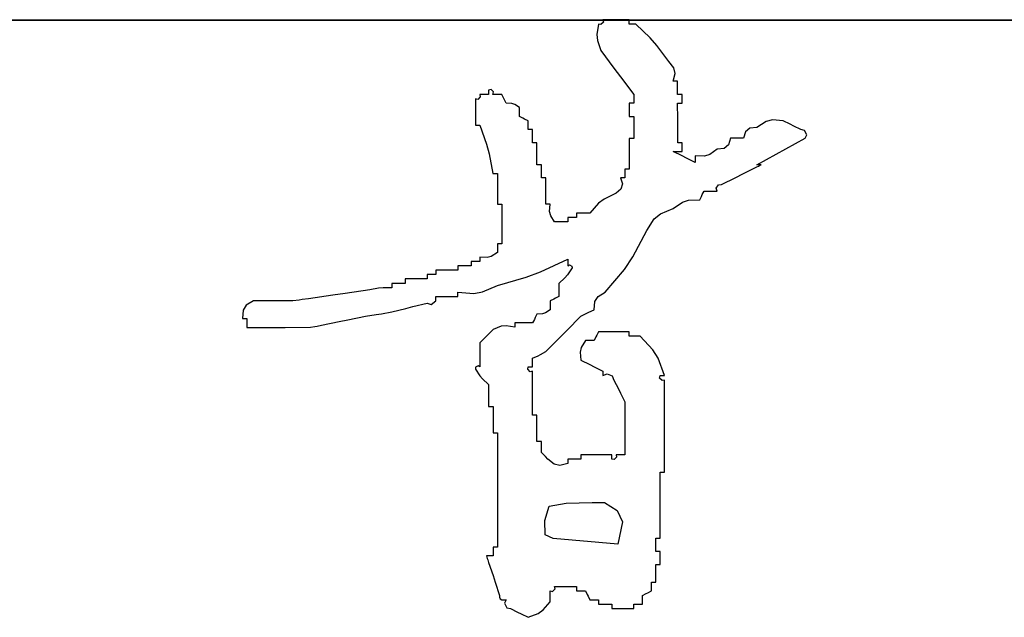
# Model space of a CAD drawing. Header units: millimetres. Extents: x 500457 to 783861, y -293374 to -162131.
# Tile 50 of 116: x 653321 to 654174, y -241309 to -240790. Entities that reach past the tile are written whole.
import ezdxf

# ---------------------------------------------------------------- set-up
doc = ezdxf.new("R2010")
doc.units = ezdxf.units.MM
doc.header["$LTSCALE"] = 1000
doc.layers.add('WALL', color=255, linetype='Continuous')
doc.layers.add('图框', color=4, linetype='Continuous', lineweight=35)

# ---------------------------------------------------------------- blocks, each defined once
blk = doc.blocks.new('dianziqianminggry')
for p, q in [((0.069871, 0.086386), (0.069798, 0.085881)), ((0.069988, 0.08636), (0.069871, 0.086386)), ((0.070108, 0.08648), (0.069988, 0.08636)), ((0.070591, 0.086598), (0.070083, 0.086598)), ((0.070083, 0.086598), (0.070108, 0.08648)), ((0.070845, 0.086598), (0.070591, 0.086598)), ((0.071353, 0.086598), (0.070845, 0.086598)), ((0.071353, 0.086513), (0.071353, 0.086598)), ((0.071353, 0.08647), (0.071353, 0.086513)), ((0.071353, 0.086386), (0.071353, 0.08647)), ((0.07148, 0.086386), (0.071353, 0.086386)), ((0.071544, 0.086386), (0.07148, 0.086386)), ((0.071671, 0.086386), (0.071544, 0.086386)), ((0.072359, 0.085717), (0.071671, 0.086386)), ((0.069798, 0.085881), (0.069822, 0.085601)), ((0.069822, 0.085601), (0.069977, 0.085115)), ((0.072681, 0.085353), (0.072359, 0.085717)), ((0.073259, 0.084586), (0.072681, 0.085353)), ((0.069977, 0.085115), (0.070604, 0.084263)), ((0.073505, 0.084283), (0.073259, 0.084586)), ((0.070604, 0.084263), (0.070922, 0.083839)), ((0.07347, 0.083633), (0.073565, 0.084012)), ((0.073565, 0.084012), (0.073505, 0.084283)), ((0.070922, 0.083839), (0.071565, 0.082998)), ((0.073555, 0.083633), (0.07347, 0.083633)), ((0.073597, 0.083633), (0.073555, 0.083633)), ((0.073682, 0.083633), (0.073597, 0.083633)), ((0.073682, 0.083379), (0.073682, 0.083633)), ((0.064324, 0.082998), (0.064154, 0.082998)), ((0.064154, 0.082998), (0.06418, 0.082881)), ((0.064408, 0.082998), (0.064324, 0.082998)), ((0.064578, 0.082998), (0.064408, 0.082998)), ((0.064695, 0.083235), (0.064578, 0.08321)), ((0.064578, 0.08321), (0.064578, 0.083125)), ((0.064578, 0.083125), (0.064578, 0.083083)), ((0.064578, 0.083083), (0.064578, 0.082998)), ((0.064815, 0.083115), (0.064695, 0.083235)), ((0.064789, 0.082998), (0.064815, 0.083115)), ((0.064959, 0.082998), (0.064789, 0.082998)), ((0.065043, 0.082998), (0.064959, 0.082998)), ((0.065213, 0.082998), (0.065043, 0.082998)), ((0.065297, 0.082829), (0.065213, 0.082998)), ((0.071565, 0.082998), (0.071565, 0.082829)), ((0.073682, 0.083252), (0.073682, 0.083379)), ((0.073682, 0.082998), (0.073682, 0.083252)), ((0.073767, 0.082998), (0.073682, 0.082998)), ((0.073809, 0.082998), (0.073767, 0.082998)), ((0.073894, 0.082998), (0.073809, 0.082998)), ((0.073894, 0.082829), (0.073894, 0.082998)), ((0.064059, 0.082761), (0.063942, 0.082786)), ((0.063942, 0.082786), (0.063942, 0.082278)), ((0.06418, 0.082881), (0.064059, 0.082761)), ((0.06534, 0.082744), (0.065297, 0.082829)), ((0.065425, 0.082575), (0.06534, 0.082744)), ((0.065692, 0.082566), (0.065425, 0.082575)), ((0.06584, 0.082517), (0.065692, 0.082566)), ((0.06606, 0.082363), (0.06584, 0.082517)), ((0.071438, 0.082575), (0.071353, 0.082575)), ((0.071353, 0.082575), (0.071353, 0.082321)), ((0.07148, 0.082575), (0.071438, 0.082575)), ((0.071565, 0.082575), (0.07148, 0.082575)), ((0.071565, 0.082829), (0.071565, 0.082744)), ((0.071565, 0.082744), (0.071565, 0.082575)), ((0.073682, 0.081812), (0.073682, 0.082575)), ((0.073682, 0.082575), (0.073767, 0.082575)), ((0.073767, 0.082575), (0.073809, 0.082575)), ((0.073809, 0.082575), (0.073894, 0.082575)), ((0.073894, 0.082744), (0.073894, 0.082829)), ((0.073894, 0.082575), (0.073894, 0.082744)), ((0.063942, 0.082278), (0.063942, 0.082024)), ((0.063942, 0.082024), (0.063942, 0.081516)), ((0.06606, 0.082194), (0.06606, 0.082363)), ((0.06606, 0.082109), (0.06606, 0.082194)), ((0.06606, 0.081939), (0.06606, 0.082109)), ((0.071353, 0.082321), (0.071353, 0.082194)), ((0.071353, 0.082194), (0.071353, 0.081939)), ((0.066229, 0.081855), (0.06606, 0.081939)), ((0.066314, 0.081812), (0.066229, 0.081855)), ((0.066483, 0.081728), (0.066314, 0.081812)), ((0.066483, 0.081558), (0.066483, 0.081728)), ((0.066483, 0.081474), (0.066483, 0.081558)), ((0.071353, 0.081939), (0.071438, 0.081939)), ((0.071438, 0.081939), (0.07148, 0.081939)), ((0.07148, 0.081939), (0.071565, 0.081939)), ((0.071565, 0.081939), (0.071565, 0.081516)), ((0.073682, 0.081431), (0.073682, 0.081812)), ((0.077936, 0.08169), (0.077493, 0.08141)), ((0.078241, 0.081766), (0.077936, 0.08169)), ((0.078763, 0.081728), (0.078241, 0.081766)), ((0.079102, 0.081558), (0.078763, 0.081728)), ((0.079272, 0.081474), (0.079102, 0.081558)), ((0.063942, 0.081516), (0.064027, 0.081516)), ((0.064027, 0.081516), (0.064069, 0.081516)), ((0.064069, 0.081516), (0.064154, 0.081516)), ((0.064154, 0.081516), (0.064476, 0.080605)), ((0.066483, 0.081304), (0.066483, 0.081474)), ((0.066568, 0.081304), (0.066483, 0.081304)), ((0.06661, 0.081304), (0.066568, 0.081304)), ((0.066695, 0.081304), (0.06661, 0.081304)), ((0.066695, 0.08105), (0.066695, 0.081304)), ((0.071565, 0.081516), (0.071565, 0.081304)), ((0.071565, 0.081304), (0.071565, 0.080881)), ((0.073682, 0.080669), (0.073682, 0.081431)), ((0.076949, 0.081199), (0.076858, 0.080881)), ((0.077164, 0.081378), (0.076949, 0.081199)), ((0.077493, 0.08141), (0.077164, 0.081378)), ((0.07961, 0.081304), (0.079272, 0.081474)), ((0.079796, 0.081265), (0.07961, 0.081304)), ((0.079902, 0.081052), (0.079796, 0.081265)), ((0.064476, 0.080605), (0.064604, 0.080135)), ((0.066695, 0.080923), (0.066695, 0.08105)), ((0.066695, 0.080669), (0.066695, 0.080923)), ((0.06678, 0.080669), (0.066695, 0.080669)), ((0.066822, 0.080669), (0.06678, 0.080669)), ((0.066907, 0.080669), (0.066822, 0.080669)), ((0.066907, 0.080246), (0.066907, 0.080669)), ((0.071438, 0.080881), (0.071353, 0.080881)), ((0.071353, 0.080881), (0.071353, 0.080288)), ((0.07148, 0.080881), (0.071438, 0.080881)), ((0.071565, 0.080881), (0.07148, 0.080881)), ((0.073767, 0.080669), (0.073682, 0.080669)), ((0.073809, 0.080669), (0.073767, 0.080669)), ((0.073894, 0.080669), (0.073809, 0.080669)), ((0.073894, 0.0805), (0.073894, 0.080669)), ((0.076223, 0.080881), (0.076132, 0.080563)), ((0.076477, 0.080881), (0.076223, 0.080881)), ((0.076604, 0.080881), (0.076477, 0.080881)), ((0.076858, 0.080881), (0.076604, 0.080881)), ((0.078889, 0.080375), (0.079822, 0.080881)), ((0.079822, 0.080881), (0.079902, 0.081052)), ((0.064604, 0.080135), (0.064789, 0.079187)), ((0.066907, 0.080034), (0.066907, 0.080246)), ((0.071353, 0.080288), (0.071353, 0.079992)), ((0.073894, 0.080034), (0.07347, 0.080246)), ((0.07347, 0.080246), (0.07364, 0.080246)), ((0.07364, 0.080246), (0.073724, 0.080246)), ((0.073724, 0.080246), (0.073894, 0.080246)), ((0.073894, 0.080415), (0.073894, 0.0805)), ((0.073894, 0.080246), (0.073894, 0.080415)), ((0.075588, 0.080351), (0.075223, 0.080101)), ((0.075917, 0.080384), (0.075588, 0.080351)), ((0.076132, 0.080563), (0.075917, 0.080384)), ((0.078423, 0.080121), (0.078889, 0.080375)), ((0.066907, 0.07961), (0.066907, 0.080034)), ((0.071353, 0.079992), (0.071353, 0.079399)), ((0.074105, 0.079928), (0.073894, 0.080034)), ((0.074529, 0.079716), (0.074105, 0.079928)), ((0.074971, 0.080026), (0.074529, 0.080034)), ((0.074529, 0.080034), (0.074529, 0.079907)), ((0.074529, 0.079907), (0.074529, 0.079843)), ((0.074529, 0.079843), (0.074529, 0.079716)), ((0.075223, 0.080101), (0.074971, 0.080026)), ((0.077493, 0.07961), (0.078423, 0.080121)), ((0.064789, 0.079187), (0.064874, 0.079187)), ((0.064874, 0.079187), (0.064916, 0.079187)), ((0.064916, 0.079187), (0.065001, 0.079187)), ((0.065001, 0.079187), (0.065001, 0.078594)), ((0.066991, 0.07961), (0.066907, 0.07961)), ((0.067034, 0.07961), (0.066991, 0.07961)), ((0.067118, 0.07961), (0.067034, 0.07961)), ((0.067118, 0.079356), (0.067118, 0.07961)), ((0.067118, 0.079229), (0.067118, 0.079356)), ((0.067118, 0.078975), (0.067118, 0.079229)), ((0.071226, 0.079399), (0.071141, 0.079399)), ((0.071141, 0.079399), (0.071141, 0.079229)), ((0.071141, 0.079229), (0.071141, 0.079145)), ((0.071268, 0.079399), (0.071226, 0.079399)), ((0.071353, 0.079399), (0.071268, 0.079399)), ((0.076816, 0.079166), (0.077493, 0.079505)), ((0.077578, 0.07961), (0.077493, 0.07961)), ((0.077493, 0.079505), (0.077578, 0.079547)), ((0.07762, 0.07961), (0.077578, 0.07961)), ((0.077578, 0.079547), (0.07762, 0.079568)), ((0.07762, 0.079568), (0.077705, 0.07961)), ((0.077705, 0.07961), (0.07762, 0.07961)), ((0.067203, 0.078975), (0.067118, 0.078975)), ((0.067245, 0.078975), (0.067203, 0.078975)), ((0.06733, 0.078975), (0.067245, 0.078975)), ((0.06733, 0.078467), (0.06733, 0.078975)), ((0.071014, 0.078975), (0.070929, 0.078975)), ((0.070929, 0.078975), (0.071024, 0.078682)), ((0.071057, 0.078975), (0.071014, 0.078975)), ((0.071141, 0.078975), (0.071057, 0.078975)), ((0.071141, 0.079145), (0.071141, 0.078975)), ((0.075799, 0.078658), (0.076477, 0.078996)), ((0.076477, 0.078996), (0.076816, 0.079166)), ((0.065001, 0.078594), (0.065001, 0.078298)), ((0.065001, 0.078298), (0.065001, 0.077705)), ((0.06733, 0.078213), (0.06733, 0.078467)), ((0.070718, 0.078234), (0.070146, 0.077958)), ((0.070953, 0.078434), (0.070718, 0.078234)), ((0.071024, 0.078682), (0.070953, 0.078434)), ((0.074868, 0.078171), (0.074952, 0.07834)), ((0.074952, 0.07834), (0.075206, 0.07834)), ((0.075206, 0.07834), (0.075333, 0.07834)), ((0.075333, 0.07834), (0.075588, 0.07834)), ((0.07554, 0.078485), (0.075647, 0.078646)), ((0.075588, 0.07834), (0.07554, 0.078485)), ((0.075647, 0.078646), (0.075799, 0.078658)), ((0.06733, 0.077705), (0.06733, 0.078213)), ((0.070146, 0.077958), (0.069872, 0.077754)), ((0.07347, 0.077493), (0.073909, 0.077801)), ((0.073909, 0.077801), (0.074205, 0.0779)), ((0.074205, 0.0779), (0.074741, 0.077917)), ((0.074741, 0.077917), (0.074825, 0.078086)), ((0.074825, 0.078086), (0.074868, 0.078171)), ((0.065001, 0.077705), (0.065086, 0.077705)), ((0.065086, 0.077705), (0.065128, 0.077705)), ((0.065128, 0.077705), (0.065213, 0.077705)), ((0.065213, 0.077705), (0.065213, 0.076943)), ((0.067415, 0.077705), (0.06733, 0.077705)), ((0.067457, 0.077705), (0.067415, 0.077705)), ((0.067542, 0.077705), (0.067457, 0.077705)), ((0.067516, 0.077357), (0.067542, 0.077705)), ((0.067567, 0.077153), (0.067516, 0.077357)), ((0.069066, 0.077281), (0.068812, 0.077281)), ((0.068812, 0.077281), (0.068812, 0.077197)), ((0.069193, 0.077281), (0.069066, 0.077281)), ((0.069447, 0.077281), (0.069193, 0.077281)), ((0.069872, 0.077754), (0.069447, 0.077281)), ((0.072855, 0.07725), (0.07347, 0.077493)), ((0.065213, 0.076943), (0.065213, 0.076562)), ((0.067754, 0.076858), (0.067567, 0.077153)), ((0.068008, 0.076858), (0.067754, 0.076858)), ((0.068135, 0.076858), (0.068008, 0.076858)), ((0.068389, 0.076858), (0.068135, 0.076858)), ((0.068558, 0.07707), (0.068389, 0.07707)), ((0.068389, 0.07707), (0.068389, 0.076985)), ((0.068389, 0.076985), (0.068389, 0.076943)), ((0.068389, 0.076943), (0.068389, 0.076858)), ((0.068643, 0.07707), (0.068558, 0.07707)), ((0.068812, 0.07707), (0.068643, 0.07707)), ((0.068812, 0.077197), (0.068812, 0.077154)), ((0.068812, 0.077154), (0.068812, 0.07707)), ((0.0722, 0.076434), (0.07255, 0.076996)), ((0.07255, 0.076996), (0.072855, 0.07725)), ((0.065213, 0.076562), (0.065213, 0.075799)), ((0.071526, 0.07517), (0.0722, 0.076434)), ((0.065086, 0.075799), (0.065001, 0.075799)), ((0.065001, 0.075799), (0.065001, 0.07563)), ((0.065001, 0.07563), (0.065001, 0.075545)), ((0.065001, 0.075545), (0.065001, 0.075376)), ((0.065128, 0.075799), (0.065086, 0.075799)), ((0.065213, 0.075799), (0.065128, 0.075799)), ((0.0639, 0.074952), (0.063731, 0.074952)), ((0.063731, 0.074952), (0.063731, 0.074868)), ((0.063985, 0.074952), (0.0639, 0.074952)), ((0.064154, 0.074952), (0.063985, 0.074952)), ((0.064502, 0.075139), (0.064154, 0.075164)), ((0.064154, 0.075164), (0.064154, 0.075079)), ((0.064154, 0.075079), (0.064154, 0.075037)), ((0.064154, 0.075037), (0.064154, 0.074952)), ((0.064706, 0.07519), (0.064502, 0.075139)), ((0.065001, 0.075376), (0.064706, 0.07519)), ((0.067077, 0.074447), (0.068389, 0.075058)), ((0.068389, 0.075058), (0.068389, 0.074931)), ((0.068389, 0.074931), (0.068389, 0.074868)), ((0.071115, 0.074564), (0.071526, 0.07517)), ((0.06246, 0.074529), (0.062037, 0.074529)), ((0.062037, 0.074529), (0.062037, 0.074444)), ((0.062037, 0.074444), (0.062037, 0.074402)), ((0.062672, 0.074529), (0.06246, 0.074529)), ((0.063095, 0.074529), (0.062672, 0.074529)), ((0.06335, 0.074741), (0.063095, 0.074741)), ((0.063095, 0.074741), (0.063095, 0.074656)), ((0.063095, 0.074656), (0.063095, 0.074614)), ((0.063095, 0.074614), (0.063095, 0.074529)), ((0.063477, 0.074741), (0.06335, 0.074741)), ((0.063731, 0.074741), (0.063477, 0.074741)), ((0.063731, 0.074868), (0.063731, 0.074825)), ((0.063731, 0.074825), (0.063731, 0.074741)), ((0.066391, 0.07419), (0.067077, 0.074447)), ((0.0686, 0.074635), (0.068383, 0.07431)), ((0.068389, 0.074868), (0.068389, 0.074741)), ((0.068389, 0.074741), (0.06847, 0.074789)), ((0.06847, 0.074789), (0.06859, 0.074729)), ((0.06859, 0.074729), (0.0686, 0.074635)), ((0.070188, 0.07347), (0.071115, 0.074564)), ((0.060978, 0.074105), (0.060555, 0.074105)), ((0.060555, 0.074105), (0.060555, 0.074021)), ((0.060555, 0.074021), (0.060555, 0.073978)), ((0.060555, 0.073978), (0.060555, 0.073894)), ((0.06119, 0.074105), (0.060978, 0.074105)), ((0.061613, 0.074105), (0.06119, 0.074105)), ((0.061783, 0.074317), (0.061613, 0.074317)), ((0.061613, 0.074317), (0.061613, 0.074232)), ((0.061613, 0.074232), (0.061613, 0.07419)), ((0.061613, 0.07419), (0.061613, 0.074105)), ((0.061867, 0.074317), (0.061783, 0.074317)), ((0.062037, 0.074317), (0.061867, 0.074317)), ((0.062037, 0.074402), (0.062037, 0.074317)), ((0.065001, 0.073788), (0.066391, 0.07419)), ((0.068253, 0.074158), (0.067965, 0.073894)), ((0.068383, 0.07431), (0.068253, 0.074158)), ((0.058861, 0.073576), (0.057675, 0.073407)), ((0.059279, 0.073656), (0.058861, 0.073576)), ((0.059494, 0.073678), (0.059279, 0.073656)), ((0.05992, 0.073682), (0.059494, 0.073678)), ((0.060174, 0.073894), (0.05992, 0.073894)), ((0.05992, 0.073894), (0.05992, 0.073809)), ((0.05992, 0.073809), (0.05992, 0.073767)), ((0.05992, 0.073767), (0.05992, 0.073682)), ((0.060301, 0.073894), (0.060174, 0.073894)), ((0.060555, 0.073894), (0.060301, 0.073894)), ((0.064291, 0.073482), (0.065001, 0.073788)), ((0.067965, 0.073894), (0.067965, 0.07364)), ((0.067965, 0.07364), (0.067965, 0.073513)), ((0.067965, 0.073513), (0.067965, 0.073259)), ((0.05325, 0.073047), (0.052908, 0.07284)), ((0.054012, 0.073047), (0.05325, 0.073047)), ((0.054393, 0.073047), (0.054012, 0.073047)), ((0.055156, 0.073047), (0.054393, 0.073047)), ((0.055452, 0.073089), (0.055156, 0.073047)), ((0.0556, 0.07311), (0.055452, 0.073089)), ((0.055897, 0.073153), (0.0556, 0.07311)), ((0.057082, 0.073322), (0.055897, 0.073153)), ((0.057675, 0.073407), (0.057082, 0.073322)), ((0.061817, 0.072883), (0.062035, 0.073047)), ((0.062035, 0.073047), (0.062037, 0.073259)), ((0.062037, 0.073259), (0.06246, 0.073259)), ((0.06246, 0.073259), (0.062672, 0.073259)), ((0.062672, 0.073259), (0.063095, 0.073259)), ((0.063095, 0.073386), (0.063095, 0.07347)), ((0.063095, 0.07347), (0.063866, 0.073412)), ((0.063095, 0.073343), (0.063095, 0.073386)), ((0.063095, 0.073259), (0.063095, 0.073343)), ((0.063866, 0.073412), (0.064291, 0.073482)), ((0.067711, 0.073131), (0.067542, 0.073047)), ((0.067542, 0.073047), (0.067542, 0.072877)), ((0.067796, 0.073174), (0.067711, 0.073131)), ((0.067965, 0.073259), (0.067796, 0.073174)), ((0.069659, 0.072623), (0.069695, 0.073021)), ((0.069695, 0.073021), (0.069847, 0.073264)), ((0.069847, 0.073264), (0.070188, 0.07347)), ((0.052757, 0.072598), (0.052721, 0.0722)), ((0.052908, 0.07284), (0.052757, 0.072598)), ((0.05992, 0.072517), (0.060597, 0.072687)), ((0.060597, 0.072687), (0.060936, 0.072772)), ((0.060936, 0.072772), (0.061613, 0.072941)), ((0.061613, 0.072941), (0.061817, 0.072883)), ((0.067542, 0.072623), (0.067323, 0.07247)), ((0.067542, 0.072877), (0.067542, 0.072793)), ((0.067542, 0.072793), (0.067542, 0.072623)), ((0.069398, 0.072512), (0.069659, 0.072623)), ((0.052721, 0.0722), (0.052805, 0.0722)), ((0.052805, 0.0722), (0.052848, 0.0722)), ((0.052848, 0.0722), (0.052932, 0.0722)), ((0.052932, 0.0722), (0.052932, 0.07203)), ((0.057379, 0.072052), (0.057802, 0.072136)), ((0.057802, 0.072136), (0.058649, 0.072306)), ((0.058649, 0.072306), (0.059158, 0.072387)), ((0.059158, 0.072387), (0.059412, 0.072429)), ((0.059412, 0.072429), (0.05992, 0.072517)), ((0.06678, 0.072158), (0.066695, 0.071988)), ((0.066822, 0.072242), (0.06678, 0.072158)), ((0.066907, 0.072412), (0.066822, 0.072242)), ((0.067174, 0.07242), (0.066907, 0.072412)), ((0.067323, 0.07247), (0.067174, 0.07242)), ((0.068346, 0.071628), (0.069024, 0.072306)), ((0.069024, 0.072306), (0.06927, 0.072448)), ((0.06927, 0.072448), (0.069398, 0.072512)), ((0.052932, 0.07203), (0.052932, 0.071946)), ((0.052932, 0.071946), (0.052932, 0.071776)), ((0.052932, 0.071776), (0.05416, 0.071776)), ((0.05416, 0.071776), (0.054775, 0.071776)), ((0.054775, 0.071776), (0.056003, 0.071776)), ((0.056003, 0.071776), (0.056214, 0.071819)), ((0.056214, 0.071819), (0.05632, 0.07184)), ((0.05632, 0.07184), (0.056532, 0.071882)), ((0.056532, 0.071882), (0.057379, 0.072052)), ((0.064789, 0.071671), (0.064535, 0.071416)), ((0.065186, 0.071824), (0.064789, 0.071671)), ((0.065429, 0.071848), (0.065186, 0.071824)), ((0.065848, 0.071776), (0.065429, 0.071848)), ((0.066187, 0.071988), (0.065848, 0.071988)), ((0.065848, 0.071988), (0.065848, 0.071903)), ((0.065848, 0.071903), (0.065848, 0.071861)), ((0.065848, 0.071861), (0.065848, 0.071776)), ((0.066356, 0.071988), (0.066187, 0.071988)), ((0.066695, 0.071988), (0.066356, 0.071988)), ((0.068008, 0.071289), (0.068346, 0.071628)), ((0.064408, 0.071289), (0.064154, 0.071035)), ((0.064535, 0.071416), (0.064408, 0.071289)), ((0.06733, 0.070612), (0.068008, 0.071289)), ((0.069236, 0.071141), (0.069036, 0.070806)), ((0.069405, 0.071141), (0.069236, 0.071141)), ((0.06949, 0.071141), (0.069405, 0.071141)), ((0.069659, 0.071141), (0.06949, 0.071141)), ((0.069744, 0.071311), (0.069659, 0.071141)), ((0.069786, 0.071395), (0.069744, 0.071311)), ((0.069871, 0.071565), (0.069786, 0.071395)), ((0.070464, 0.071565), (0.069871, 0.071565)), ((0.07076, 0.071565), (0.070464, 0.071565)), ((0.071353, 0.071565), (0.07076, 0.071565)), ((0.071353, 0.07148), (0.071353, 0.071565)), ((0.071353, 0.071438), (0.071353, 0.07148)), ((0.071353, 0.071353), (0.071353, 0.071438)), ((0.071565, 0.071353), (0.071353, 0.071353)), ((0.071671, 0.071353), (0.071565, 0.071353)), ((0.071882, 0.071353), (0.071671, 0.071353)), ((0.072486, 0.070694), (0.071882, 0.071353)), ((0.064154, 0.071035), (0.064154, 0.07057)), ((0.069036, 0.070806), (0.068985, 0.070577)), ((0.072736, 0.070285), (0.072486, 0.070694)), ((0.064154, 0.07057), (0.064154, 0.070337)), ((0.064154, 0.070337), (0.064154, 0.069871)), ((0.066695, 0.070294), (0.066956, 0.070406)), ((0.066695, 0.070125), (0.066695, 0.070294)), ((0.066956, 0.070406), (0.067084, 0.07047)), ((0.067084, 0.07047), (0.06733, 0.070612)), ((0.068985, 0.070577), (0.069024, 0.070188)), ((0.069024, 0.070188), (0.069447, 0.069977)), ((0.073047, 0.069447), (0.072736, 0.070285)), ((0.063953, 0.069859), (0.063942, 0.069765)), ((0.063942, 0.069765), (0.064159, 0.06944)), ((0.064073, 0.069919), (0.063953, 0.069859)), ((0.064154, 0.069871), (0.064073, 0.069919)), ((0.066458, 0.069754), (0.066483, 0.069871)), ((0.066578, 0.069634), (0.066458, 0.069754)), ((0.066483, 0.069871), (0.066568, 0.069871)), ((0.066568, 0.069871), (0.06661, 0.069871)), ((0.06661, 0.069871), (0.066695, 0.069871)), ((0.066695, 0.07004), (0.066695, 0.070125)), ((0.066695, 0.069871), (0.066695, 0.07004)), ((0.069447, 0.069977), (0.069659, 0.069871)), ((0.069659, 0.069871), (0.070083, 0.069659)), ((0.064159, 0.06944), (0.06429, 0.069288)), ((0.06429, 0.069288), (0.064578, 0.069024)), ((0.066695, 0.069659), (0.066578, 0.069634)), ((0.066695, 0.068812), (0.066695, 0.069659)), ((0.070083, 0.069659), (0.070083, 0.069574)), ((0.070083, 0.069574), (0.070083, 0.069532)), ((0.070083, 0.069447), (0.070293, 0.069535)), ((0.070083, 0.069532), (0.070083, 0.069447)), ((0.070293, 0.069535), (0.07052, 0.069444)), ((0.07052, 0.069444), (0.070612, 0.069236)), ((0.070612, 0.069236), (0.070824, 0.068812)), ((0.07281, 0.06933), (0.072835, 0.069447)), ((0.07293, 0.06921), (0.07281, 0.06933)), ((0.072835, 0.069447), (0.07292, 0.069447)), ((0.07292, 0.069447), (0.072962, 0.069447)), ((0.073047, 0.069236), (0.07293, 0.06921)), ((0.072962, 0.069447), (0.073047, 0.069447)), ((0.073047, 0.067457), (0.073047, 0.069236)), ((0.064578, 0.069024), (0.064578, 0.0686)), ((0.066695, 0.068389), (0.066695, 0.068812)), ((0.070824, 0.068812), (0.070929, 0.0686)), ((0.064578, 0.0686), (0.064578, 0.068389)), ((0.064578, 0.068389), (0.064578, 0.067965)), ((0.066695, 0.067542), (0.066695, 0.068389)), ((0.070929, 0.0686), (0.071141, 0.068177)), ((0.064578, 0.067965), (0.064662, 0.067965)), ((0.064662, 0.067965), (0.064705, 0.067965)), ((0.064705, 0.067965), (0.064789, 0.067965)), ((0.064789, 0.067965), (0.064789, 0.067457)), ((0.071141, 0.068177), (0.071141, 0.067161)), ((0.064789, 0.067457), (0.064789, 0.067203)), ((0.06678, 0.067542), (0.066695, 0.067542)), ((0.066822, 0.067542), (0.06678, 0.067542)), ((0.066907, 0.067542), (0.066822, 0.067542)), ((0.066907, 0.067034), (0.066907, 0.067542)), ((0.073047, 0.066568), (0.073047, 0.067457)), ((0.064789, 0.067203), (0.064789, 0.066695)), ((0.066907, 0.06678), (0.066907, 0.067034)), ((0.071141, 0.067161), (0.071141, 0.066653)), ((0.064789, 0.066695), (0.064874, 0.066695)), ((0.064874, 0.066695), (0.064916, 0.066695)), ((0.064916, 0.066695), (0.065001, 0.066695)), ((0.065001, 0.066695), (0.065001, 0.064493)), ((0.066907, 0.066271), (0.066907, 0.06678)), ((0.071141, 0.066653), (0.071141, 0.065636)), ((0.073047, 0.064789), (0.073047, 0.066568)), ((0.066991, 0.066271), (0.066907, 0.066271)), ((0.067034, 0.066271), (0.066991, 0.066271)), ((0.067118, 0.066271), (0.067034, 0.066271)), ((0.067118, 0.06606), (0.067118, 0.066271)), ((0.067118, 0.065954), (0.067118, 0.06606)), ((0.067118, 0.065742), (0.067118, 0.065954)), ((0.067245, 0.065615), (0.067118, 0.065742)), ((0.067309, 0.065552), (0.067245, 0.065615)), ((0.067436, 0.065425), (0.067309, 0.065552)), ((0.069617, 0.065636), (0.069024, 0.065636)), ((0.069024, 0.065636), (0.069024, 0.065552)), ((0.069024, 0.065552), (0.069024, 0.065509)), ((0.069024, 0.065509), (0.069024, 0.065425)), ((0.069913, 0.065636), (0.069617, 0.065636)), ((0.070506, 0.065636), (0.069913, 0.065636)), ((0.070506, 0.065552), (0.070506, 0.065636)), ((0.070506, 0.065509), (0.070506, 0.065552)), ((0.070506, 0.065425), (0.070506, 0.065509)), ((0.070743, 0.065519), (0.070623, 0.065399)), ((0.070887, 0.065636), (0.070718, 0.065636)), ((0.070718, 0.065636), (0.070743, 0.065519)), ((0.070972, 0.065636), (0.070887, 0.065636)), ((0.071141, 0.065636), (0.070972, 0.065636)), ((0.067739, 0.065178), (0.067436, 0.065425)), ((0.06801, 0.065118), (0.067739, 0.065178)), ((0.068389, 0.065213), (0.06801, 0.065118)), ((0.068643, 0.065425), (0.068389, 0.065425)), ((0.068389, 0.065425), (0.068389, 0.06534)), ((0.068389, 0.06534), (0.068389, 0.065297)), ((0.068389, 0.065297), (0.068389, 0.065213)), ((0.06877, 0.065425), (0.068643, 0.065425)), ((0.069024, 0.065425), (0.06877, 0.065425)), ((0.070623, 0.065399), (0.070506, 0.065425)), ((0.065001, 0.064493), (0.065001, 0.063392)), ((0.072835, 0.063519), (0.072835, 0.064789)), ((0.072835, 0.064789), (0.07292, 0.064789)), ((0.07292, 0.064789), (0.072962, 0.064789)), ((0.072962, 0.064789), (0.073047, 0.064789)), ((0.065001, 0.063392), (0.065001, 0.06119)), ((0.072835, 0.062884), (0.072835, 0.063519)), ((0.072835, 0.061613), (0.072835, 0.062884)), ((0.064874, 0.06119), (0.064789, 0.06119)), ((0.064789, 0.06119), (0.064789, 0.061021)), ((0.064916, 0.06119), (0.064874, 0.06119)), ((0.065001, 0.06119), (0.064916, 0.06119)), ((0.072623, 0.061359), (0.072623, 0.061613)), ((0.072623, 0.061613), (0.072708, 0.061613)), ((0.072623, 0.061232), (0.072623, 0.061359)), ((0.072623, 0.060978), (0.072623, 0.061232)), ((0.072708, 0.061613), (0.07275, 0.061613)), ((0.07275, 0.061613), (0.072835, 0.061613)), ((0.064599, 0.060766), (0.064472, 0.060766)), ((0.064472, 0.060766), (0.064514, 0.060639)), ((0.064662, 0.060766), (0.064599, 0.060766)), ((0.064789, 0.060766), (0.064662, 0.060766)), ((0.064789, 0.061021), (0.064789, 0.060936)), ((0.064789, 0.060936), (0.064789, 0.060766)), ((0.072708, 0.060978), (0.072623, 0.060978)), ((0.07275, 0.060978), (0.072708, 0.060978)), ((0.072835, 0.060978), (0.07275, 0.060978)), ((0.072835, 0.060724), (0.072835, 0.060978)), ((0.072835, 0.060597), (0.072835, 0.060724)), ((0.064514, 0.060639), (0.064535, 0.060576)), ((0.064535, 0.060576), (0.064578, 0.060449)), ((0.064578, 0.060449), (0.064789, 0.059814)), ((0.072623, 0.060004), (0.072623, 0.060343)), ((0.072623, 0.060343), (0.072708, 0.060343)), ((0.072708, 0.060343), (0.07275, 0.060343)), ((0.07275, 0.060343), (0.072835, 0.060343)), ((0.072835, 0.060343), (0.072835, 0.060597)), ((0.064789, 0.059814), (0.064895, 0.059496)), ((0.072623, 0.059835), (0.072623, 0.060004)), ((0.072623, 0.059496), (0.072623, 0.059835)), ((0.064895, 0.059496), (0.065107, 0.058861)), ((0.067779, 0.059167), (0.067754, 0.059284)), ((0.067754, 0.059284), (0.068177, 0.059284)), ((0.068177, 0.059284), (0.068389, 0.059284)), ((0.068389, 0.059284), (0.068812, 0.059284)), ((0.068812, 0.059284), (0.068812, 0.0592)), ((0.072412, 0.059327), (0.072412, 0.059496)), ((0.072412, 0.059496), (0.072496, 0.059496)), ((0.072412, 0.059242), (0.072412, 0.059327)), ((0.072496, 0.059496), (0.072539, 0.059496)), ((0.072539, 0.059496), (0.072623, 0.059496)), ((0.065107, 0.058861), (0.065094, 0.058767)), ((0.067542, 0.058861), (0.067542, 0.059073)), ((0.067542, 0.059073), (0.067659, 0.059047)), ((0.067542, 0.058755), (0.067542, 0.058861)), ((0.067659, 0.059047), (0.067779, 0.059167)), ((0.068812, 0.0592), (0.068812, 0.059157)), ((0.068812, 0.059157), (0.068812, 0.059073)), ((0.068812, 0.059073), (0.068982, 0.059073)), ((0.068982, 0.059073), (0.069066, 0.059073)), ((0.069066, 0.059073), (0.069236, 0.059073)), ((0.069236, 0.059073), (0.06932, 0.058903)), ((0.06932, 0.058903), (0.069363, 0.058819)), ((0.069363, 0.058819), (0.069447, 0.058649)), ((0.071988, 0.058861), (0.072158, 0.058946)), ((0.071988, 0.058692), (0.071988, 0.058861)), ((0.072158, 0.058946), (0.072242, 0.058988)), ((0.072242, 0.058988), (0.072412, 0.059073)), ((0.072412, 0.059073), (0.072412, 0.059242)), ((0.065094, 0.058767), (0.06513, 0.058695)), ((0.06513, 0.058695), (0.065213, 0.058649)), ((0.065213, 0.058649), (0.065297, 0.058649)), ((0.065297, 0.058649), (0.06534, 0.058649)), ((0.06534, 0.058649), (0.065425, 0.058649)), ((0.065425, 0.058649), (0.065344, 0.058478)), ((0.065344, 0.058478), (0.065451, 0.058265)), ((0.067201, 0.058155), (0.067542, 0.058543)), ((0.067542, 0.058543), (0.067542, 0.058755)), ((0.069447, 0.058649), (0.069617, 0.058649)), ((0.069617, 0.058649), (0.069701, 0.058649)), ((0.069701, 0.058649), (0.069871, 0.058649)), ((0.069871, 0.058649), (0.069871, 0.058564)), ((0.069871, 0.058564), (0.069871, 0.058522)), ((0.069871, 0.058522), (0.069871, 0.058437)), ((0.069871, 0.058437), (0.070125, 0.058437)), ((0.070125, 0.058437), (0.070252, 0.058437)), ((0.070252, 0.058437), (0.070506, 0.058437)), ((0.070506, 0.058437), (0.070506, 0.058353)), ((0.070506, 0.058353), (0.070506, 0.05831)), ((0.071565, 0.058353), (0.071565, 0.058437)), ((0.071565, 0.058437), (0.071734, 0.058437)), ((0.071565, 0.05831), (0.071565, 0.058353)), ((0.071734, 0.058437), (0.071819, 0.058437)), ((0.071819, 0.058437), (0.071988, 0.058437)), ((0.071988, 0.058607), (0.071988, 0.058692)), ((0.071988, 0.058437), (0.071988, 0.058607)), ((0.065451, 0.058265), (0.065636, 0.058226)), ((0.065636, 0.058226), (0.065975, 0.058056)), ((0.065975, 0.058056), (0.066144, 0.057972)), ((0.066144, 0.057972), (0.066483, 0.057802)), ((0.066483, 0.057802), (0.066965, 0.057989)), ((0.066965, 0.057989), (0.067201, 0.058155)), ((0.070506, 0.05831), (0.070506, 0.058226)), ((0.070506, 0.058226), (0.070929, 0.058226)), ((0.070929, 0.058226), (0.071141, 0.058226)), ((0.071141, 0.058226), (0.071565, 0.058226)), ((0.071565, 0.058226), (0.071565, 0.05831))]:
    blk.add_line(p, q)
blk.add_lwpolyline([(0.068304, 0.063297), (0.069569, 0.063337), (0.070155, 0.063337), (0.070771, 0.062952), (0.071018, 0.062398), (0.070802, 0.061319), (0.067678, 0.061599), (0.067292, 0.061779), (0.067288, 0.062475), (0.067499, 0.063166), (0.068304, 0.063297)])
blk = doc.blocks.new('A$C57a0c051')
at = {"layer": '图框', "color": 4}
blk.add_line((0, -24600.01), (6000, -24600.01), dxfattribs=at)
at = {"xscale": 17999.99840837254, "yscale": 17999.99840837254, "zscale": 17999.99840837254, "rotation": 0.005566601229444}
blk.add_blockref('dianziqianminggry', (2172.97, -26158.41), dxfattribs=at)

msp = doc.modelspace()

# ---------------------------------------------------------------- block references
at = {"layer": 'WALL', "color": 0}
msp.add_blockref('A$C57a0c051', (650391.95, -216190.68), dxfattribs=at)

doc.saveas('drawing.dxf')
